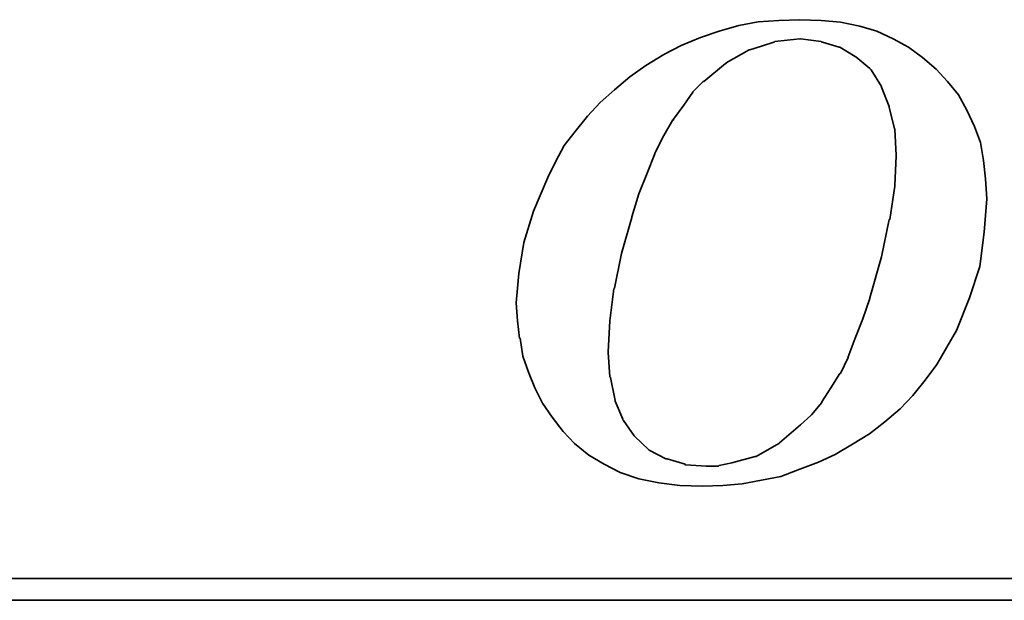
# Model space of a CAD drawing. Header units: inches. Extents: x 23 to 185, y 43 to 143.
# Tile 33 of 49: x 154.7 to 157.83, y 91.33 to 93.18. Entities that reach past the tile are written whole.
import ezdxf

# ---------------------------------------------------------------- set-up
doc = ezdxf.new("R2010")
doc.units = ezdxf.units.IN
doc.header["$LTSCALE"] = 0.1
doc.layers.add('DIM', color=4, linetype='Continuous')
doc.layers.add('layer 1', color=7, linetype='Continuous')

# ---------------------------------------------------------------- blocks, each defined once
blk = doc.blocks.new('TBI MOTION logo(完整正式版)')
at = {"layer": 'layer 1', "color": 22, "lineweight": 35}
for points, knots in [([(-11.34375, -6.98375), (-11.34375, -6.98375), (-10.91375, -7.43875), (-10.91375, -7.43875), (-10.91375, -7.43875), (-10.91375, -7.43875), (-10.38625, -7.87125), (-10.38625, -7.87125), (-10.38625, -7.87125), (-10.38625, -7.87125), (-9.81125, -8.20375), (-9.81125, -8.20375), (-9.81125, -8.20375), (-9.81125, -8.20375), (-9.21125, -8.51875), (-9.21125, -8.51875), (-9.21125, -8.51875), (-9.21125, -8.51875), (-8.51625, -8.75875), (-8.51625, -8.75875), (-8.51625, -8.75875), (-8.51625, -8.75875), (-7.77125, -8.90375), (-7.77125, -8.90375), (-7.77125, -8.90375), (-7.77125, -8.90375), (-6.97875, -8.99875), (-6.97875, -8.99875), (-6.97875, -8.99875), (-6.97875, -8.99875), (-6.14125, -9.02375), (-6.14125, -9.02375), (-6.14125, -9.02375), (-6.14125, -9.02375), (-5.37125, -8.99875), (-5.37125, -8.99875), (-5.37125, -8.99875), (-5.37125, -8.99875), (-4.65375, -8.94875), (-4.65375, -8.94875), (-4.65375, -8.94875), (-4.65375, -8.94875), (-3.93375, -8.80625), (-3.93375, -8.80625), (-3.93375, -8.80625), (-3.93375, -8.80625), (-3.21375, -8.66375), (-3.21375, -8.66375), (-3.21375, -8.66375), (-3.21375, -8.66375), (-2.49375, -8.39875), (-2.49375, -8.39875), (-2.49375, -8.39875), (-2.49375, -8.39875), (-1.79875, -8.13375), (-1.79875, -8.13375), (-1.79875, -8.13375), (-1.79875, -8.13375), (-1.17375, -7.84375), (-1.17375, -7.84375), (-1.17375, -7.84375), (-1.17375, -7.84375), (-0.52375, -7.46375), (-0.52375, -7.46375), (-0.52375, -7.46375), (-0.52375, -7.46375), (0.10124, -7.07875), (0.10124, -7.07875), (0.10124, -7.07875), (0.10124, -7.07875), (0.67625, -6.62375), (0.67625, -6.62375), (0.67625, -6.62375), (0.67625, -6.62375), (1.24874, -6.14375), (1.24874, -6.14375), (1.24874, -6.14375), (1.24874, -6.14375), (1.72874, -5.64125), (1.72874, -5.64125), (1.72874, -5.64125), (1.72874, -5.64125), (2.18624, -5.06375), (2.18624, -5.06375), (2.18624, -5.06375), (2.18624, -5.06375), (2.61625, -4.48874), (2.61625, -4.48874), (2.61625, -4.48874), (2.61625, -4.48874), (3.00125, -3.83874), (3.00125, -3.83874), (3.00125, -3.83874), (3.00125, -3.83874), (3.36124, -3.21374), (3.36124, -3.21374), (3.36124, -3.21374), (3.36124, -3.21374), (3.84374, -1.99125), (3.84374, -1.99125), (3.84374, -1.99125), (3.84374, -1.99125), (4.22625, -0.81875), (4.22625, -0.81875), (4.22625, -0.81875), (4.22625, -0.81875), (4.39125, 0.45624), (4.39125, 0.45624), (4.39125, 0.45624), (4.39125, 0.45624), (4.48874, 1.70124), (4.48874, 1.70124), (4.48874, 1.70124), (4.48874, 1.70124), (4.43874, 2.44625), (4.43874, 2.44625), (4.43874, 2.44625), (4.43874, 2.44625), (4.36874, 3.14125), (4.36874, 3.14125), (4.36874, 3.14125), (4.36874, 3.14125), (4.25125, 3.81125), (4.25125, 3.81125), (4.25125, 3.81125), (4.25125, 3.81125), (4.03124, 4.41125), (4.03124, 4.41125), (4.03124, 4.41125), (4.03124, 4.41125), (3.74374, 5.01125), (3.74374, 5.01125), (3.74374, 5.01125), (3.74374, 5.01125), (3.43124, 5.58875), (3.43124, 5.58875), (3.43124, 5.58875), (3.43124, 5.58875), (3.02625, 6.09125), (3.02625, 6.09125), (3.02625, 6.09125), (3.02625, 6.09125), (2.59374, 6.54875), (2.59374, 6.54875), (2.59374, 6.54875), (2.59374, 6.54875), (2.09124, 6.98125), (2.09124, 6.98125), (2.09124, 6.98125), (2.09124, 6.98125), (1.56124, 7.36625), (1.56124, 7.36625), (1.56124, 7.36625), (1.56124, 7.36625), (0.98624, 7.67625), (0.98624, 7.67625), (0.98624, 7.67625), (0.98624, 7.67625), (0.38624, 7.96375), (0.38624, 7.96375), (0.38624, 7.96375), (0.38624, 7.96375), (-0.25875, 8.15625), (-0.25875, 8.15625), (-0.25875, 8.15625), (-0.25875, 8.15625), (-0.98125, 8.30125), (-0.98125, 8.30125), (-0.98125, 8.30125), (-0.98125, 8.30125), (-1.70124, 8.37125), (-1.70124, 8.37125), (-1.70124, 8.37125), (-1.70124, 8.37125), (-2.49375, 8.39624), (-2.49375, 8.39624), (-2.49375, 8.39624), (-2.49375, 8.39624), (-3.28625, 8.37125), (-3.28625, 8.37125), (-3.28625, 8.37125), (-3.28625, 8.37125), (-4.05125, 8.32125), (-4.05125, 8.32125), (-4.05125, 8.32125), (-4.05125, 8.32125), (-4.77375, 8.18125), (-4.77375, 8.18125), (-4.77375, 8.18125), (-4.77375, 8.18125), (-5.51625, 7.96375), (-5.51625, 7.96375), (-5.51625, 7.96375), (-5.51625, 7.96375), (-6.21125, 7.72625), (-6.21125, 7.72625), (-6.21125, 7.72625), (-6.21125, 7.72625), (-6.92875, 7.43625), (-6.92875, 7.43625), (-6.92875, 7.43625), (-6.92875, 7.43625), (-7.57875, 7.10125), (-7.57875, 7.10125), (-7.57875, 7.10125), (-7.57875, 7.10125), (-8.24875, 6.69125), (-8.24875, 6.69125), (-8.24875, 6.69125), (-8.24875, 6.69125), (-8.84875, 6.26125), (-8.84875, 6.26125), (-8.84875, 6.26125), (-8.84875, 6.26125), (-9.42625, 5.78125), (-9.42625, 5.78125), (-9.42625, 5.78125), (-9.42625, 5.78125), (-9.95375, 5.30125), (-9.95375, 5.30125), (-9.95375, 5.30125), (-9.95375, 5.30125), (-10.43375, 4.79624), (-10.43375, 4.79624), (-10.43375, 4.79624), (-10.43375, 4.79624), (-10.88875, 4.22125), (-10.88875, 4.22125), (-10.88875, 4.22125), (-10.88875, 4.22125), (-11.29875, 3.69375), (-11.29875, 3.69375), (-11.29875, 3.69375), (-11.29875, 3.69375), (-11.63375, 3.09125), (-11.63375, 3.09125), (-11.63375, 3.09125), (-11.63375, 3.09125), (-11.91875, 2.49625), (-11.91875, 2.49625), (-11.91875, 2.49625), (-11.91875, 2.49625), (-12.44875, 1.24625), (-12.44875, 1.24625), (-12.44875, 1.24625), (-12.44875, 1.24625), (-12.80875, 0.06874), (-12.80875, 0.06874), (-12.80875, 0.06874), (-12.80875, 0.06874), (-12.99875, -1.07875), (-12.99875, -1.07875), (-12.99875, -1.07875), (-12.99875, -1.07875), (-13.09375, -2.18375), (-13.09375, -2.18375), (-13.09375, -2.18375), (-13.09375, -2.18375), (-13.04875, -2.85375), (-13.04875, -2.85375), (-13.04875, -2.85375), (-13.04875, -2.85375), (-12.97375, -3.50375), (-12.97375, -3.50375), (-12.97375, -3.50375), (-12.97375, -3.50375), (-12.95375, -3.50375), (-12.95375, -3.50375), (-12.95375, -3.50375), (-12.95375, -3.50375), (-12.85375, -4.17375), (-12.85375, -4.17375), (-12.85375, -4.17375), (-12.85375, -4.17375), (-12.63875, -4.77624), (-12.63875, -4.77624), (-12.63875, -4.77624), (-12.63875, -4.77624), (-12.39875, -5.35125), (-12.39875, -5.35125), (-12.39875, -5.35125), (-12.39875, -5.35125), (-12.11375, -5.92875), (-12.11375, -5.92875), (-12.11375, -5.92875), (-12.11375, -5.92875), (-11.75375, -6.45375), (-11.75375, -6.45375), (-11.75375, -6.45375), (-11.75375, -6.45375), (-11.34375, -6.98375), (-11.34375, -6.98375)], [0, 0, 0, 0, 0.01369863, 0.01369863, 0.01369863, 0.01369863, 0.02739726, 0.02739726, 0.02739726, 0.02739726, 0.04109589, 0.04109589, 0.04109589, 0.04109589, 0.05479452, 0.05479452, 0.05479452, 0.05479452, 0.06849315, 0.06849315, 0.06849315, 0.06849315, 0.08219178, 0.08219178, 0.08219178, 0.08219178, 0.09589041, 0.09589041, 0.09589041, 0.09589041, 0.10958904, 0.10958904, 0.10958904, 0.10958904, 0.12328767, 0.12328767, 0.12328767, 0.12328767, 0.1369863, 0.1369863, 0.1369863, 0.1369863, 0.15068493, 0.15068493, 0.15068493, 0.15068493, 0.16438356, 0.16438356, 0.16438356, 0.16438356, 0.17808219, 0.17808219, 0.17808219, 0.17808219, 0.19178082, 0.19178082, 0.19178082, 0.19178082, 0.20547945, 0.20547945, 0.20547945, 0.20547945, 0.21917808, 0.21917808, 0.21917808, 0.21917808, 0.23287671, 0.23287671, 0.23287671, 0.23287671, 0.24657534, 0.24657534, 0.24657534, 0.24657534, 0.26027397, 0.26027397, 0.26027397, 0.26027397, 0.2739726, 0.2739726, 0.2739726, 0.2739726, 0.28767123, 0.28767123, 0.28767123, 0.28767123, 0.30136986, 0.30136986, 0.30136986, 0.30136986, 0.31506849, 0.31506849, 0.31506849, 0.31506849, 0.32876712, 0.32876712, 0.32876712, 0.32876712, 0.34246575, 0.34246575, 0.34246575, 0.34246575, 0.35616438, 0.35616438, 0.35616438, 0.35616438, 0.36986301, 0.36986301, 0.36986301, 0.36986301, 0.38356164, 0.38356164, 0.38356164, 0.38356164, 0.39726027, 0.39726027, 0.39726027, 0.39726027, 0.4109589, 0.4109589, 0.4109589, 0.4109589, 0.42465753, 0.42465753, 0.42465753, 0.42465753, 0.43835616, 0.43835616, 0.43835616, 0.43835616, 0.45205479, 0.45205479, 0.45205479, 0.45205479, 0.46575342, 0.46575342, 0.46575342, 0.46575342, 0.47945205, 0.47945205, 0.47945205, 0.47945205, 0.49315068, 0.49315068, 0.49315068, 0.49315068, 0.50684932, 0.50684932, 0.50684932, 0.50684932, 0.52054795, 0.52054795, 0.52054795, 0.52054795, 0.53424658, 0.53424658, 0.53424658, 0.53424658, 0.54794521, 0.54794521, 0.54794521, 0.54794521, 0.56164384, 0.56164384, 0.56164384, 0.56164384, 0.57534247, 0.57534247, 0.57534247, 0.57534247, 0.5890411, 0.5890411, 0.5890411, 0.5890411, 0.60273973, 0.60273973, 0.60273973, 0.60273973, 0.61643836, 0.61643836, 0.61643836, 0.61643836, 0.63013699, 0.63013699, 0.63013699, 0.63013699, 0.64383562, 0.64383562, 0.64383562, 0.64383562, 0.65753425, 0.65753425, 0.65753425, 0.65753425, 0.67123288, 0.67123288, 0.67123288, 0.67123288, 0.68493151, 0.68493151, 0.68493151, 0.68493151, 0.69863014, 0.69863014, 0.69863014, 0.69863014, 0.71232877, 0.71232877, 0.71232877, 0.71232877, 0.7260274, 0.7260274, 0.7260274, 0.7260274, 0.73972603, 0.73972603, 0.73972603, 0.73972603, 0.75342466, 0.75342466, 0.75342466, 0.75342466, 0.76712329, 0.76712329, 0.76712329, 0.76712329, 0.78082192, 0.78082192, 0.78082192, 0.78082192, 0.79452055, 0.79452055, 0.79452055, 0.79452055, 0.80821918, 0.80821918, 0.80821918, 0.80821918, 0.82191781, 0.82191781, 0.82191781, 0.82191781, 0.83561644, 0.83561644, 0.83561644, 0.83561644, 0.84931507, 0.84931507, 0.84931507, 0.84931507, 0.8630137, 0.8630137, 0.8630137, 0.8630137, 0.87671233, 0.87671233, 0.87671233, 0.87671233, 0.89041096, 0.89041096, 0.89041096, 0.89041096, 0.90410959, 0.90410959, 0.90410959, 0.90410959, 0.91780822, 0.91780822, 0.91780822, 0.91780822, 0.93150685, 0.93150685, 0.93150685, 0.93150685, 0.94520548, 0.94520548, 0.94520548, 0.94520548, 0.95890411, 0.95890411, 0.95890411, 0.95890411, 0.97260274, 0.97260274, 0.97260274, 0.97260274, 0.98630137, 0.98630137, 0.98630137, 0.98630137, 1, 1, 1, 1]), ([(-8.77875, 1.03124), (-8.77875, 1.03124), (-8.51625, 1.89625), (-8.51625, 1.89625), (-8.51625, 1.89625), (-8.51625, 1.89625), (-8.20375, 2.66375), (-8.20375, 2.66375), (-8.20375, 2.66375), (-8.20375, 2.66375), (-7.91625, 3.38125), (-7.91625, 3.38125), (-7.91625, 3.38125), (-7.91625, 3.38125), (-7.91625, 3.40624), (-7.91625, 3.40624), (-7.91625, 3.40624), (-7.91625, 3.40624), (-7.57875, 4.07624), (-7.57875, 4.07624), (-7.57875, 4.07624), (-7.57875, 4.07624), (-7.24375, 4.65125), (-7.24375, 4.65125), (-7.24375, 4.65125), (-7.24375, 4.65125), (-7.21875, 4.65125), (-7.21875, 4.65125), (-7.21875, 4.65125), (-7.21875, 4.65125), (-7.21875, 4.67624), (-7.21875, 4.67624), (-7.21875, 4.67624), (-7.21875, 4.67624), (-6.83625, 5.20375), (-6.83625, 5.20375), (-6.83625, 5.20375), (-6.83625, 5.20375), (-6.49875, 5.68625), (-6.49875, 5.68625), (-6.49875, 5.68625), (-6.49875, 5.68625), (-6.49875, 5.70625), (-6.49875, 5.70625), (-6.49875, 5.70625), (-6.49875, 5.70625), (-6.11625, 6.09125), (-6.11625, 6.09125), (-6.11625, 6.09125), (-6.11625, 6.09125), (-6.09125, 6.09125), (-6.09125, 6.09125), (-6.09125, 6.09125), (-6.09125, 6.09125), (-5.27375, 6.76625), (-5.27375, 6.76625), (-5.27375, 6.76625), (-5.27375, 6.76625), (-5.24875, 6.76625), (-5.24875, 6.76625), (-5.24875, 6.76625), (-5.24875, 6.76625), (-5.24875, 6.78625), (-5.24875, 6.78625), (-5.24875, 6.78625), (-5.24875, 6.78625), (-4.38875, 7.26624), (-4.38875, 7.26624), (-4.38875, 7.26624), (-4.38875, 7.26624), (-4.36125, 7.26624), (-4.36125, 7.26624), (-4.36125, 7.26624), (-4.36125, 7.26624), (-3.93375, 7.41125), (-3.93375, 7.41125), (-3.93375, 7.41125), (-3.93375, 7.41125), (-3.47375, 7.55625), (-3.47375, 7.55625), (-3.47375, 7.55625), (-3.47375, 7.55625), (-3.45375, 7.55625), (-3.45375, 7.55625), (-3.45375, 7.55625), (-3.45375, 7.55625), (-3.42875, 7.58124), (-3.42875, 7.58124), (-3.42875, 7.58124), (-3.42875, 7.58124), (-2.97375, 7.62625), (-2.97375, 7.62625), (-2.97375, 7.62625), (-2.97375, 7.62625), (-2.49375, 7.67625), (-2.49375, 7.67625), (-2.49375, 7.67625), (-2.49375, 7.67625), (-2.46875, 7.67625), (-2.46875, 7.67625), (-2.46875, 7.67625), (-2.46875, 7.67625), (-1.70124, 7.58124), (-1.70124, 7.58124), (-1.70124, 7.58124), (-1.70124, 7.58124), (-1.67875, 7.55625), (-1.67875, 7.55625), (-1.67875, 7.55625), (-1.67875, 7.55625), (-1.65375, 7.55625), (-1.65375, 7.55625), (-1.65375, 7.55625), (-1.65375, 7.55625), (-1.03125, 7.36625), (-1.03125, 7.36625), (-1.03125, 7.36625), (-1.03125, 7.36625), (-1.00625, 7.36625), (-1.00625, 7.36625), (-1.00625, 7.36625), (-1.00625, 7.36625), (-0.43124, 7.02624), (-0.43124, 7.02624), (-0.43124, 7.02624), (-0.43124, 7.02624), (-0.40625, 7.00624), (-0.40625, 7.00624), (-0.40625, 7.00624), (-0.40625, 7.00624), (0.12124, 6.57124), (0.12124, 6.57124), (0.12124, 6.57124), (0.12124, 6.57124), (0.14624, 6.54875), (0.14624, 6.54875), (0.14624, 6.54875), (0.14624, 6.54875), (0.17124, 6.52375), (0.17124, 6.52375), (0.17124, 6.52375), (0.17124, 6.52375), (0.55625, 5.89875), (0.55625, 5.89875), (0.55625, 5.89875), (0.55625, 5.89875), (0.55625, 5.87625), (0.55625, 5.87625), (0.55625, 5.87625), (0.55625, 5.87625), (0.84124, 5.15625), (0.84124, 5.15625), (0.84124, 5.15625), (0.84124, 5.15625), (0.84124, 5.13125), (0.84124, 5.13125), (0.84124, 5.13125), (0.84124, 5.13125), (1.03624, 4.31875), (1.03624, 4.31875), (1.03624, 4.31875), (1.03624, 4.31875), (1.05624, 4.31875), (1.05624, 4.31875), (1.05624, 4.31875), (1.05624, 4.31875), (1.05624, 4.29125), (1.05624, 4.29125), (1.05624, 4.29125), (1.05624, 4.29125), (1.10625, 3.33125), (1.10625, 3.33125), (1.10625, 3.33125), (1.10625, 3.33125), (1.10625, 3.30875), (1.10625, 3.30875), (1.10625, 3.30875), (1.10625, 3.30875), (1.05624, 2.20624), (1.05624, 2.20624), (1.05624, 2.20624), (1.05624, 2.20624), (1.05624, 2.18124), (1.05624, 2.18124), (1.05624, 2.18124), (1.05624, 2.18124), (0.86624, 0.93624), (0.86624, 0.93624), (0.86624, 0.93624), (0.86624, 0.93624), (0.84124, 0.93624), (0.84124, 0.93624), (0.84124, 0.93624), (0.84124, 0.93624), (0.55625, -0.45874), (0.55625, -0.45874), (0.55625, -0.45874), (0.55625, -0.45874), (0.12124, -1.99125), (0.12124, -1.99125), (0.12124, -1.99125), (0.12124, -1.99125), (0.12124, -2.01874), (0.12124, -2.01874), (0.12124, -2.01874), (0.12124, -2.01874), (-0.13874, -2.78375), (-0.13874, -2.78375), (-0.13874, -2.78375), (-0.13874, -2.78375), (-0.43124, -3.50375), (-0.43124, -3.50375), (-0.43124, -3.50375), (-0.43124, -3.50375), (-0.69375, -4.19875), (-0.69375, -4.19875), (-0.69375, -4.19875), (-0.69375, -4.19875), (-0.69375, -4.22375), (-0.69375, -4.22375), (-0.69375, -4.22375), (-0.69375, -4.22375), (-0.98125, -4.82374), (-0.98125, -4.82374), (-0.98125, -4.82374), (-0.98125, -4.82374), (-1.00625, -4.82374), (-1.00625, -4.82374), (-1.00625, -4.82374), (-1.00625, -4.82374), (-1.33875, -5.35125), (-1.33875, -5.35125), (-1.33875, -5.35125), (-1.33875, -5.35125), (-1.67875, -5.87875), (-1.67875, -5.87875), (-1.67875, -5.87875), (-1.67875, -5.87875), (-1.67875, -5.90375), (-1.67875, -5.90375), (-1.67875, -5.90375), (-1.67875, -5.90375), (-2.05875, -6.35875), (-2.05875, -6.35875), (-2.05875, -6.35875), (-2.05875, -6.35875), (-2.08375, -6.38375), (-2.08375, -6.38375), (-2.08375, -6.38375), (-2.08375, -6.38375), (-2.46875, -6.74375), (-2.46875, -6.74375), (-2.46875, -6.74375), (-2.46875, -6.74375), (-3.25875, -7.41625), (-3.25875, -7.41625), (-3.25875, -7.41625), (-3.25875, -7.41625), (-3.28625, -7.43875), (-3.28625, -7.43875), (-3.28625, -7.43875), (-3.28625, -7.43875), (-4.12375, -7.91875), (-4.12375, -7.91875), (-4.12375, -7.91875), (-4.12375, -7.91875), (-4.14875, -7.91875), (-4.14875, -7.91875), (-4.14875, -7.91875), (-4.14875, -7.91875), (-4.17125, -7.91875), (-4.17125, -7.91875), (-4.17125, -7.91875), (-4.17125, -7.91875), (-5.03375, -8.15875), (-5.03375, -8.15875), (-5.03375, -8.15875), (-5.03375, -8.15875), (-5.51625, -8.25625), (-5.51625, -8.25625), (-5.51625, -8.25625), (-5.51625, -8.25625), (-5.54125, -8.27875), (-5.54125, -8.27875), (-5.54125, -8.27875), (-5.54125, -8.27875), (-5.56375, -8.27875), (-5.56375, -8.27875), (-5.56375, -8.27875), (-5.56375, -8.27875), (-5.99625, -8.27875), (-5.99625, -8.27875), (-5.99625, -8.27875), (-5.99625, -8.27875), (-6.76375, -8.23125), (-6.76375, -8.23125), (-6.76375, -8.23125), (-6.76375, -8.23125), (-6.78875, -8.23125), (-6.78875, -8.23125), (-6.78875, -8.23125), (-6.78875, -8.23125), (-6.78875, -8.20375), (-6.78875, -8.20375), (-6.78875, -8.20375), (-6.78875, -8.20375), (-7.45875, -8.01375), (-7.45875, -8.01375), (-7.45875, -8.01375), (-7.45875, -8.01375), (-7.48375, -8.01375), (-7.48375, -8.01375), (-7.48375, -8.01375), (-7.48375, -8.01375), (-7.50875, -8.01375), (-7.50875, -8.01375), (-7.50875, -8.01375), (-7.50875, -8.01375), (-8.13125, -7.67875), (-8.13125, -7.67875), (-8.13125, -7.67875), (-8.13125, -7.67875), (-8.15625, -7.65375), (-8.15625, -7.65375), (-8.15625, -7.65375), (-8.15625, -7.65375), (-8.65875, -7.17375), (-8.65875, -7.17375), (-8.65875, -7.17375), (-8.65875, -7.17375), (-8.68375, -7.14875), (-8.68375, -7.14875), (-8.68375, -7.14875), (-8.68375, -7.14875), (-9.08875, -6.57375), (-9.08875, -6.57375), (-9.08875, -6.57375), (-9.08875, -6.57375), (-9.11375, -6.54875), (-9.11375, -6.54875), (-9.11375, -6.54875), (-9.11375, -6.54875), (-9.11375, -6.52875), (-9.11375, -6.52875), (-9.11375, -6.52875), (-9.11375, -6.52875), (-9.40375, -5.85375), (-9.40375, -5.85375), (-9.40375, -5.85375), (-9.40375, -5.85375), (-9.40375, -5.82875), (-9.40375, -5.82875), (-9.40375, -5.82875), (-9.40375, -5.82875), (-9.56875, -4.96875), (-9.56875, -4.96875), (-9.56875, -4.96875), (-9.56875, -4.96875), (-9.59375, -4.94375), (-9.59375, -4.94375), (-9.59375, -4.94375), (-9.59375, -4.94375), (-9.66375, -4.03375), (-9.66375, -4.03375), (-9.66375, -4.03375), (-9.66375, -4.03375), (-9.66375, -4.00875), (-9.66375, -4.00875), (-9.66375, -4.00875), (-9.66375, -4.00875), (-9.59375, -2.85375), (-9.59375, -2.85375), (-9.59375, -2.85375), (-9.59375, -2.85375), (-9.45125, -1.65875), (-9.45125, -1.65875), (-9.45125, -1.65875), (-9.45125, -1.65875), (-9.42625, -1.63375), (-9.42625, -1.63375), (-9.42625, -1.63375), (-9.42625, -1.63375), (-9.16125, -0.33875), (-9.16125, -0.33875), (-9.16125, -0.33875), (-9.16125, -0.33875), (-8.77875, 1.00624), (-8.77875, 1.00624), (-8.77875, 1.00624), (-8.77875, 1.00624), (-8.77875, 1.03124), (-8.77875, 1.03124)], [0, 0, 0, 0, 0.01020408, 0.01020408, 0.01020408, 0.01020408, 0.02040816, 0.02040816, 0.02040816, 0.02040816, 0.03061224, 0.03061224, 0.03061224, 0.03061224, 0.04081633, 0.04081633, 0.04081633, 0.04081633, 0.05102041, 0.05102041, 0.05102041, 0.05102041, 0.06122449, 0.06122449, 0.06122449, 0.06122449, 0.07142857, 0.07142857, 0.07142857, 0.07142857, 0.08163265, 0.08163265, 0.08163265, 0.08163265, 0.09183673, 0.09183673, 0.09183673, 0.09183673, 0.10204082, 0.10204082, 0.10204082, 0.10204082, 0.1122449, 0.1122449, 0.1122449, 0.1122449, 0.12244898, 0.12244898, 0.12244898, 0.12244898, 0.13265306, 0.13265306, 0.13265306, 0.13265306, 0.14285714, 0.14285714, 0.14285714, 0.14285714, 0.15306122, 0.15306122, 0.15306122, 0.15306122, 0.16326531, 0.16326531, 0.16326531, 0.16326531, 0.17346939, 0.17346939, 0.17346939, 0.17346939, 0.18367347, 0.18367347, 0.18367347, 0.18367347, 0.19387755, 0.19387755, 0.19387755, 0.19387755, 0.20408163, 0.20408163, 0.20408163, 0.20408163, 0.21428571, 0.21428571, 0.21428571, 0.21428571, 0.2244898, 0.2244898, 0.2244898, 0.2244898, 0.23469388, 0.23469388, 0.23469388, 0.23469388, 0.24489796, 0.24489796, 0.24489796, 0.24489796, 0.25510204, 0.25510204, 0.25510204, 0.25510204, 0.26530612, 0.26530612, 0.26530612, 0.26530612, 0.2755102, 0.2755102, 0.2755102, 0.2755102, 0.28571429, 0.28571429, 0.28571429, 0.28571429, 0.29591837, 0.29591837, 0.29591837, 0.29591837, 0.30612245, 0.30612245, 0.30612245, 0.30612245, 0.31632653, 0.31632653, 0.31632653, 0.31632653, 0.32653061, 0.32653061, 0.32653061, 0.32653061, 0.33673469, 0.33673469, 0.33673469, 0.33673469, 0.34693878, 0.34693878, 0.34693878, 0.34693878, 0.35714286, 0.35714286, 0.35714286, 0.35714286, 0.36734694, 0.36734694, 0.36734694, 0.36734694, 0.37755102, 0.37755102, 0.37755102, 0.37755102, 0.3877551, 0.3877551, 0.3877551, 0.3877551, 0.39795918, 0.39795918, 0.39795918, 0.39795918, 0.40816327, 0.40816327, 0.40816327, 0.40816327, 0.41836735, 0.41836735, 0.41836735, 0.41836735, 0.42857143, 0.42857143, 0.42857143, 0.42857143, 0.43877551, 0.43877551, 0.43877551, 0.43877551, 0.44897959, 0.44897959, 0.44897959, 0.44897959, 0.45918367, 0.45918367, 0.45918367, 0.45918367, 0.46938776, 0.46938776, 0.46938776, 0.46938776, 0.47959184, 0.47959184, 0.47959184, 0.47959184, 0.48979592, 0.48979592, 0.48979592, 0.48979592, 0.5, 0.5, 0.5, 0.5, 0.51020408, 0.51020408, 0.51020408, 0.51020408, 0.52040816, 0.52040816, 0.52040816, 0.52040816, 0.53061224, 0.53061224, 0.53061224, 0.53061224, 0.54081633, 0.54081633, 0.54081633, 0.54081633, 0.55102041, 0.55102041, 0.55102041, 0.55102041, 0.56122449, 0.56122449, 0.56122449, 0.56122449, 0.57142857, 0.57142857, 0.57142857, 0.57142857, 0.58163265, 0.58163265, 0.58163265, 0.58163265, 0.59183673, 0.59183673, 0.59183673, 0.59183673, 0.60204082, 0.60204082, 0.60204082, 0.60204082, 0.6122449, 0.6122449, 0.6122449, 0.6122449, 0.62244898, 0.62244898, 0.62244898, 0.62244898, 0.63265306, 0.63265306, 0.63265306, 0.63265306, 0.64285714, 0.64285714, 0.64285714, 0.64285714, 0.65306122, 0.65306122, 0.65306122, 0.65306122, 0.66326531, 0.66326531, 0.66326531, 0.66326531, 0.67346939, 0.67346939, 0.67346939, 0.67346939, 0.68367347, 0.68367347, 0.68367347, 0.68367347, 0.69387755, 0.69387755, 0.69387755, 0.69387755, 0.70408163, 0.70408163, 0.70408163, 0.70408163, 0.71428571, 0.71428571, 0.71428571, 0.71428571, 0.7244898, 0.7244898, 0.7244898, 0.7244898, 0.73469388, 0.73469388, 0.73469388, 0.73469388, 0.74489796, 0.74489796, 0.74489796, 0.74489796, 0.75510204, 0.75510204, 0.75510204, 0.75510204, 0.76530612, 0.76530612, 0.76530612, 0.76530612, 0.7755102, 0.7755102, 0.7755102, 0.7755102, 0.78571429, 0.78571429, 0.78571429, 0.78571429, 0.79591837, 0.79591837, 0.79591837, 0.79591837, 0.80612245, 0.80612245, 0.80612245, 0.80612245, 0.81632653, 0.81632653, 0.81632653, 0.81632653, 0.82653061, 0.82653061, 0.82653061, 0.82653061, 0.83673469, 0.83673469, 0.83673469, 0.83673469, 0.84693878, 0.84693878, 0.84693878, 0.84693878, 0.85714286, 0.85714286, 0.85714286, 0.85714286, 0.86734694, 0.86734694, 0.86734694, 0.86734694, 0.87755102, 0.87755102, 0.87755102, 0.87755102, 0.8877551, 0.8877551, 0.8877551, 0.8877551, 0.89795918, 0.89795918, 0.89795918, 0.89795918, 0.90816327, 0.90816327, 0.90816327, 0.90816327, 0.91836735, 0.91836735, 0.91836735, 0.91836735, 0.92857143, 0.92857143, 0.92857143, 0.92857143, 0.93877551, 0.93877551, 0.93877551, 0.93877551, 0.94897959, 0.94897959, 0.94897959, 0.94897959, 0.95918367, 0.95918367, 0.95918367, 0.95918367, 0.96938776, 0.96938776, 0.96938776, 0.96938776, 0.97959184, 0.97959184, 0.97959184, 0.97959184, 0.98979592, 0.98979592, 0.98979592, 0.98979592, 1, 1, 1, 1]), ([(75.90875, -9.47875), (75.90875, -9.47875), (75.90875, -12.28625), (75.90875, -12.28625), (75.90875, -12.28625), (75.90875, -12.28625), (75.90875, -12.47875), (75.90875, -12.47875), (75.90875, -12.47875), (75.90875, -12.47875), (75.71625, -12.47875), (75.71625, -12.47875), (75.71625, -12.47875), (75.71625, -12.47875), (-88.32875, -12.47875), (-88.32875, -12.47875), (-88.32875, -12.47875), (-88.32875, -12.47875), (-88.32875, -13.29375), (-88.32875, -13.29375), (-88.32875, -13.29375), (-88.32875, -13.29375), (82.89125, -13.29375), (82.89125, -13.29375), (82.89125, -13.29375), (82.89125, -13.29375), (75.90875, -9.47875), (75.90875, -9.47875)], [0, 0, 0, 0, 0.14285714, 0.14285714, 0.14285714, 0.14285714, 0.28571429, 0.28571429, 0.28571429, 0.28571429, 0.42857143, 0.42857143, 0.42857143, 0.42857143, 0.57142857, 0.57142857, 0.57142857, 0.57142857, 0.71428571, 0.71428571, 0.71428571, 0.71428571, 0.85714286, 0.85714286, 0.85714286, 0.85714286, 1, 1, 1, 1])]:
    blk.add_open_spline(points, degree=3, knots=knots, dxfattribs=at)

msp = doc.modelspace()

# ---------------------------------------------------------------- block references
at = {"layer": 'DIM', "color": 7, "xscale": 0.0851363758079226, "yscale": 0.0851363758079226, "zscale": 0.0851363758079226}
msp.add_blockref('TBI MOTION logo(完整正式版)', (157.3956, 92.4611), dxfattribs=at)

doc.saveas('drawing.dxf')
